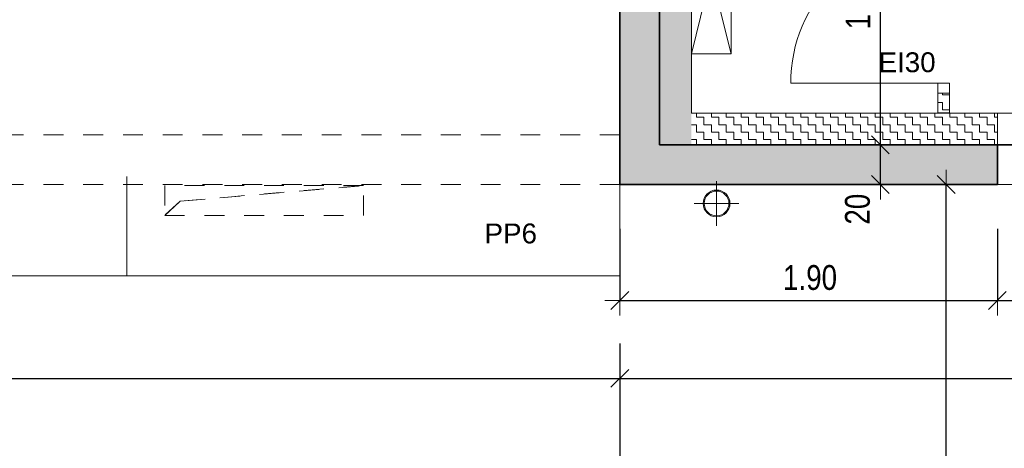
# Model space of a CAD drawing. Header units: metres. Extents: x -75 to 65, y -68 to 92.
# Tile 15 of 32: x 6.83 to 11.79, y 4.75 to 6.9. Entities that reach past the tile are written whole.
import ezdxf

# ---------------------------------------------------------------- set-up
doc = ezdxf.new("R2010")
doc.units = ezdxf.units.M
doc.header["$LTSCALE"] = 0.1
doc.header["$PDMODE"] = 65
doc.linetypes.add('AUSGEZOGEN', pattern=[0])
doc.linetypes.add('VERDECKT2_S2', pattern=[0.165, 0.125, -0.04])
for name, color, linetype in [('XR$1$010 Murs extérieurs', 7, 'Continuous'), ('XR$1$010 Murs extérieurs – Hachures des composants', 7, 'Continuous'), ('XR$1$010 Murs extérieurs – Lignes de séparation des couches', 7, 'Continuous'), ('XR$1$010 Portes', 7, 'Continuous'), ('XR$1$060 Mobilier incorporé', 7, 'Continuous'), ('XR$1$065 Mobilier installé', 7, 'Continuous'), ('XR$1$080 Définition des locaux – Contour', 7, 'Continuous'), ('XR$2$150 Annotations 1_50', 7, 'Continuous'), ('XR$2$160 Annotations 1_50', 7, 'Continuous')]:
    doc.layers.add(name, color=color, linetype=linetype)
doc.layers.add('XR$1$STANDARD_1', color=7, linetype='Continuous', lineweight=25)
doc.layers.add('XR$2$STANDARD_1', color=7, linetype='Continuous', lineweight=25)
doc.styles.add('ARIAL', font='arial.ttf')
doc.dimstyles.new('DIMSTYLE_3', dxfattribs={"dimtxt": 0.125, "dimasz": 0.15, "dimexe": 0, "dimexo": 0, "dimgap": 0.0625, "dimtad": 2, "dimrnd": 0.005, "dimzin": 4, "dimdsep": 46, "dimtxsty": 'ARIAL', "dimblk1": 'ALL_ML_STRICH', "dimblk2": 'ALL_ML_STRICH', "dimsah": 1, "dimcen": 0, "dimclrd": 7, "dimclre": 7, "dimclrt": 7, "dimadec": 0, "dimazin": 0, "dimtfac": 1, "dimtdec": 0, "dimtix": 1, "dimtmove": 2, "dimatfit": 3, "dimfxl": 0, "dimtzin": 0, "dimlwd": 0, "dimlwe": 18, "dimarcsym": 0})
doc.dimstyles.new('DIMSTYLE_7', dxfattribs={"dimtxt": 0.125, "dimasz": 0.15, "dimexe": 0, "dimexo": 0, "dimgap": 0.0625, "dimtad": 2, "dimdec": 1, "dimlfac": 100, "dimrnd": 0.5, "dimzin": 4, "dimdsep": 46, "dimtxsty": 'ARIAL', "dimblk1": 'ALL_ML_STRICH', "dimblk2": 'ALL_ML_STRICH', "dimsah": 1, "dimcen": 0, "dimclrd": 7, "dimclre": 7, "dimclrt": 7, "dimadec": 0, "dimazin": 0, "dimtfac": 1, "dimtdec": 0, "dimtix": 1, "dimtmove": 2, "dimatfit": 3, "dimfxl": 0, "dimtvp": 1.2, "dimtzin": 0, "dimlwd": 0, "dimlwe": 18, "dimarcsym": 0})
pattern_1 = [(0, (0.075, 0.075), (0.0375, 0.0375), [0.0375, -0.0375]), (90, (0.075, 0.075), (-0.0375, 0.0375), [0.0375, -0.0375])]

# ---------------------------------------------------------------- blocks, each defined once
blk = doc.blocks.new('ALL_ML_STRICH')
at = {"color": 0, "linetype": 'ByBlock', "lineweight": -2}
for p, q in [((0, -0.5), (0, 0.5)), ((-1, 0), (0.5, 0)), ((-0.3, -0.3), (0.3, 0.3))]:
    blk.add_line(p, q, dxfattribs=at)
blk = doc.blocks.new('*D65')
at = {"layer": 'DEFPOINTS', "color": 7, "linetype": 'AUSGEZOGEN', "lineweight": 18, "transparency": 16777216}
for p in [(11.6499, 6.0735), (11.4939, 2.2042), (11.4939, 2.2042)]:
    blk.add_point(p, dxfattribs=at)
at = {"layer": 'XR$2$STANDARD_1', "color": 7, "linetype": 'AUSGEZOGEN', "lineweight": -2, "transparency": 16777216}
for p, q in [((11.4939, 6.0735), (11.4939, 6.0735)), ((11.4939, 2.2042), (11.4939, 6.0735)), ((11.4939, 2.2042), (11.4939, 2.2042))]:
    blk.add_line(p, q, dxfattribs=at)
at = {"layer": 'XR$2$STANDARD_1', "color": 7, "linetype": 'AUSGEZOGEN', "lineweight": 18, "transparency": 16777216, "xscale": 0.15, "yscale": 0.15, "zscale": 0.15}
for p, rotation in [((11.4939, 6.0735), 90), ((11.4939, 2.2042), 270)]:
    blk.add_blockref('ALL_ML_STRICH', p, dxfattribs=dict(at, rotation=rotation))
at = {"layer": 'XR$2$STANDARD_1', "color": 7, "linetype": 'AUSGEZOGEN', "lineweight": 18, "transparency": 16777216, "insert": (11.3792, 4.1461), "char_height": 0.125, "width": 0.4, "attachment_point": 5, "rotation": 90, "style": 'ARIAL'}
blk.add_mtext('\\W0.80;\\A1;{\\A1;{3.87\\H0.082500;\\S^ ;}}', dxfattribs=at)
blk = doc.blocks.new('*D70')
at = {"layer": 'DEFPOINTS', "color": 7, "linetype": 'AUSGEZOGEN', "lineweight": 18, "transparency": 16777216}
for p in [(11.7518, 5.7187), (9.8518, 5.5704), (9.8518, 5.4903)]:
    blk.add_point(p, dxfattribs=at)
at = {"layer": 'XR$2$STANDARD_1', "color": 7, "linetype": 'AUSGEZOGEN', "lineweight": -2, "transparency": 16777216}
for p, q in [((9.8518, 5.8503), (9.8518, 5.4903)), ((11.7518, 5.8503), (11.7518, 5.4903)), ((9.8518, 5.4903), (11.7518, 5.4903))]:
    blk.add_line(p, q, dxfattribs=at)
at = {"layer": 'XR$2$STANDARD_1', "color": 7, "linetype": 'AUSGEZOGEN', "lineweight": 18, "transparency": 16777216, "xscale": 0.15, "yscale": 0.15, "zscale": 0.15, "rotation": 180}
blk.add_blockref('ALL_ML_STRICH', (9.8518, 5.4903), dxfattribs=at)
at = {"layer": 'XR$2$STANDARD_1', "color": 7, "linetype": 'AUSGEZOGEN', "lineweight": 18, "transparency": 16777216, "xscale": 0.15, "yscale": 0.15, "zscale": 0.15}
blk.add_blockref('ALL_ML_STRICH', (11.7518, 5.4903), dxfattribs=at)
at = {"layer": 'XR$2$STANDARD_1', "color": 7, "linetype": 'AUSGEZOGEN', "lineweight": 18, "transparency": 16777216, "insert": (10.8092, 5.6049), "char_height": 0.125, "width": 0.4, "attachment_point": 5, "style": 'ARIAL'}
blk.add_mtext('\\W0.80;\\A1;{\\A1;{1.90\\H0.082500;\\S^ ;}}', dxfattribs=at)
blk = doc.blocks.new('*D71')
at = {"layer": 'DEFPOINTS', "color": 7, "linetype": 'AUSGEZOGEN', "lineweight": 18, "transparency": 16777216}
for p in [(12.8318, 5.856), (11.7518, 5.7187), (11.7518, 5.4903)]:
    blk.add_point(p, dxfattribs=at)
at = {"layer": 'XR$2$STANDARD_1', "color": 7, "linetype": 'AUSGEZOGEN', "lineweight": -2, "transparency": 16777216}
for p, q in [((11.7518, 5.8503), (11.7518, 5.4903)), ((12.8318, 5.8503), (12.8318, 5.4903)), ((11.7518, 5.4903), (12.8318, 5.4903))]:
    blk.add_line(p, q, dxfattribs=at)
at = {"layer": 'XR$2$STANDARD_1', "color": 7, "linetype": 'AUSGEZOGEN', "lineweight": 18, "transparency": 16777216, "xscale": 0.15, "yscale": 0.15, "zscale": 0.15, "rotation": 180}
blk.add_blockref('ALL_ML_STRICH', (11.7518, 5.4903), dxfattribs=at)
at = {"layer": 'XR$2$STANDARD_1', "color": 7, "linetype": 'AUSGEZOGEN', "lineweight": 18, "transparency": 16777216, "xscale": 0.15, "yscale": 0.15, "zscale": 0.15}
blk.add_blockref('ALL_ML_STRICH', (12.8318, 5.4903), dxfattribs=at)
at = {"layer": 'XR$2$STANDARD_1', "color": 7, "linetype": 'AUSGEZOGEN', "lineweight": 18, "transparency": 16777216, "insert": (12.2989, 5.6049), "char_height": 0.125, "width": 0.4, "attachment_point": 5, "style": 'ARIAL'}
blk.add_mtext('\\W0.80;\\A1;{\\A1;{1.08\\H0.082500;\\S^ ;}}', dxfattribs=at)
at = {"layer": 'XR$2$STANDARD_1', "color": 7, "linetype": 'AUSGEZOGEN', "lineweight": 18, "transparency": 16777216, "insert": (12.159, 5.4355), "char_height": 0.125, "width": 0.00625, "attachment_point": 1, "line_spacing_factor": 0.60241, "style": 'ARIAL'}
blk.add_mtext('\\W0.80;2.06', dxfattribs=at)
blk = doc.blocks.new('*D75')
at = {"layer": 'DEFPOINTS', "color": 7, "linetype": 'AUSGEZOGEN', "lineweight": 18, "transparency": 16777216}
for p in [(11.2213, 6.2735), (11.163, 6.0735), (11.198, 6.0735)]:
    blk.add_point(p, dxfattribs=at)
at = {"layer": 'XR$2$STANDARD_1', "color": 7, "linetype": 'AUSGEZOGEN', "lineweight": -2, "transparency": 16777216}
for p, q in [((11.163, 6.2735), (11.163, 6.2735)), ((11.163, 6.0735), (11.163, 6.2735)), ((11.163, 6.0735), (11.163, 6.0735))]:
    blk.add_line(p, q, dxfattribs=at)
at = {"layer": 'XR$2$STANDARD_1', "color": 7, "linetype": 'AUSGEZOGEN', "lineweight": 18, "transparency": 16777216, "xscale": 0.15, "yscale": 0.15, "zscale": 0.15}
for p, rotation in [((11.163, 6.2735), 90), ((11.163, 6.0735), 270)]:
    blk.add_blockref('ALL_ML_STRICH', p, dxfattribs=dict(at, rotation=rotation))
at = {"layer": 'XR$2$STANDARD_1', "color": 7, "linetype": 'AUSGEZOGEN', "lineweight": 18, "transparency": 16777216, "insert": (11.0484, 5.9498), "char_height": 0.125, "width": 0.4, "attachment_point": 5, "rotation": 90, "style": 'ARIAL'}
blk.add_mtext('\\W0.80;\\A1;{\\A1;{20\\H0.082500;\\S^ ;}}', dxfattribs=at)
blk = doc.blocks.new('*D76')
at = {"layer": 'DEFPOINTS', "color": 7, "linetype": 'AUSGEZOGEN', "lineweight": 18, "transparency": 16777216}
for p in [(10.9074, 7.6935), (11.163, 6.2735), (11.2213, 6.2735)]:
    blk.add_point(p, dxfattribs=at)
at = {"layer": 'XR$2$STANDARD_1', "color": 7, "linetype": 'AUSGEZOGEN', "lineweight": -2, "transparency": 16777216}
for p, q in [((10.6518, 7.6935), (11.163, 7.6935)), ((11.163, 6.2735), (11.163, 7.6935)), ((11.163, 6.2735), (11.163, 6.2735))]:
    blk.add_line(p, q, dxfattribs=at)
at = {"layer": 'XR$2$STANDARD_1', "color": 7, "linetype": 'AUSGEZOGEN', "lineweight": 18, "transparency": 16777216, "xscale": 0.15, "yscale": 0.15, "zscale": 0.15}
for p, rotation in [((11.163, 7.6935), 90), ((11.163, 6.2735), 270)]:
    blk.add_blockref('ALL_ML_STRICH', p, dxfattribs=dict(at, rotation=rotation))
at = {"layer": 'XR$2$STANDARD_1', "color": 7, "linetype": 'AUSGEZOGEN', "lineweight": 18, "transparency": 16777216, "insert": (11.0505, 6.9912), "char_height": 0.125, "width": 0.4, "attachment_point": 5, "rotation": 90, "style": 'ARIAL'}
blk.add_mtext('\\W0.80;\\A1;{\\A1;{1.42\\H0.082500;\\S^ ;}}', dxfattribs=at)
blk = doc.blocks.new('*D116')
at = {"layer": 'DEFPOINTS', "color": 7, "linetype": 'AUSGEZOGEN', "lineweight": 18, "transparency": 16777216}
for p in [(9.8518, 4.0962), (2.2418, 3.4356), (2.2418, 3.4356)]:
    blk.add_point(p, dxfattribs=at)
at = {"layer": 'XR$2$STANDARD_1', "color": 7, "linetype": 'AUSGEZOGEN', "lineweight": -2, "transparency": 16777216}
for p, q in [((9.8518, 5.2735), (9.8518, 3.4356)), ((2.2418, 3.4356), (2.2418, 3.4356)), ((2.2418, 3.4356), (9.8518, 3.4356))]:
    blk.add_line(p, q, dxfattribs=at)
at = {"layer": 'XR$2$STANDARD_1', "color": 7, "linetype": 'AUSGEZOGEN', "lineweight": 18, "transparency": 16777216, "xscale": 0.15, "yscale": 0.15, "zscale": 0.15, "rotation": 180}
blk.add_blockref('ALL_ML_STRICH', (2.2418, 3.4356), dxfattribs=at)
at = {"layer": 'XR$2$STANDARD_1', "color": 7, "linetype": 'AUSGEZOGEN', "lineweight": 18, "transparency": 16777216, "xscale": 0.15, "yscale": 0.15, "zscale": 0.15}
blk.add_blockref('ALL_ML_STRICH', (9.8518, 3.4356), dxfattribs=at)
at = {"layer": 'XR$2$STANDARD_1', "color": 7, "linetype": 'AUSGEZOGEN', "lineweight": 18, "transparency": 16777216, "insert": (6.0636, 3.5502), "char_height": 0.125, "width": 0.4, "attachment_point": 5, "style": 'ARIAL'}
blk.add_mtext('\\W0.80;\\A1;{\\A1;{7.61\\H0.082500;\\S^ ;}}', dxfattribs=at)
blk = doc.blocks.new('*D117')
at = {"layer": 'DEFPOINTS', "color": 7, "linetype": 'AUSGEZOGEN', "lineweight": 18, "transparency": 16777216}
for p in [(9.8518, 4.0962), (9.8518, 3.4356), (18.1018, 3.2482)]:
    blk.add_point(p, dxfattribs=at)
at = {"layer": 'XR$2$STANDARD_1', "color": 7, "linetype": 'AUSGEZOGEN', "lineweight": -2, "transparency": 16777216}
for p, q in [((9.8518, 5.2735), (9.8518, 3.4356)), ((9.8518, 3.4356), (18.1018, 3.4356)), ((18.1018, 3.4356), (18.1018, 3.4356))]:
    blk.add_line(p, q, dxfattribs=at)
at = {"layer": 'XR$2$STANDARD_1', "color": 7, "linetype": 'AUSGEZOGEN', "lineweight": 18, "transparency": 16777216, "xscale": 0.15, "yscale": 0.15, "zscale": 0.15, "rotation": 180}
blk.add_blockref('ALL_ML_STRICH', (9.8518, 3.4356), dxfattribs=at)
at = {"layer": 'XR$2$STANDARD_1', "color": 7, "linetype": 'AUSGEZOGEN', "lineweight": 18, "transparency": 16777216, "xscale": 0.15, "yscale": 0.15, "zscale": 0.15}
blk.add_blockref('ALL_ML_STRICH', (18.1018, 3.4356), dxfattribs=at)
at = {"layer": 'XR$2$STANDARD_1', "color": 7, "linetype": 'AUSGEZOGEN', "lineweight": 18, "transparency": 16777216, "insert": (13.9836, 3.5502), "char_height": 0.125, "width": 0.4, "attachment_point": 5, "style": 'ARIAL'}
blk.add_mtext('\\W0.80;\\A1;{\\A1;{8.25\\H0.082500;\\S^ ;}}', dxfattribs=at)
blk = doc.blocks.new('*D134')
at = {"layer": 'DEFPOINTS', "color": 7, "linetype": 'AUSGEZOGEN', "lineweight": 18, "transparency": 16777216}
for p in [(9.8518, 5.2385), (2.2418, 5.1681), (2.2418, 5.0979)]:
    blk.add_point(p, dxfattribs=at)
at = {"layer": 'XR$2$STANDARD_1', "color": 7, "linetype": 'AUSGEZOGEN', "lineweight": -2, "transparency": 16777216}
for p, q in [((2.2418, 5.0979), (2.2418, 5.0979)), ((2.2418, 5.0979), (9.8518, 5.0979)), ((9.8518, 5.0979), (9.8518, 5.0979))]:
    blk.add_line(p, q, dxfattribs=at)
at = {"layer": 'XR$2$STANDARD_1', "color": 7, "linetype": 'AUSGEZOGEN', "lineweight": 18, "transparency": 16777216, "xscale": 0.15, "yscale": 0.15, "zscale": 0.15, "rotation": 180}
blk.add_blockref('ALL_ML_STRICH', (2.2418, 5.0979), dxfattribs=at)
at = {"layer": 'XR$2$STANDARD_1', "color": 7, "linetype": 'AUSGEZOGEN', "lineweight": 18, "transparency": 16777216, "xscale": 0.15, "yscale": 0.15, "zscale": 0.15}
blk.add_blockref('ALL_ML_STRICH', (9.8518, 5.0979), dxfattribs=at)
at = {"layer": 'XR$2$STANDARD_1', "color": 7, "linetype": 'AUSGEZOGEN', "lineweight": 18, "transparency": 16777216, "insert": (6.0636, 5.2125), "char_height": 0.125, "width": 0.4, "attachment_point": 5, "style": 'ARIAL'}
blk.add_mtext('\\W0.80;\\A1;{\\A1;{7.61\\H0.082500;\\S^ ;}}', dxfattribs=at)
blk = doc.blocks.new('*D135')
at = {"layer": 'DEFPOINTS', "color": 7, "linetype": 'AUSGEZOGEN', "lineweight": 18, "transparency": 16777216}
for p in [(15.0518, 5.2735), (9.8518, 5.2385), (9.8518, 5.0979)]:
    blk.add_point(p, dxfattribs=at)
at = {"layer": 'XR$2$STANDARD_1', "color": 7, "linetype": 'AUSGEZOGEN', "lineweight": -2, "transparency": 16777216}
for p, q in [((15.0518, 5.2735), (15.0518, 5.0979)), ((9.8518, 5.0979), (9.8518, 5.0979)), ((9.8518, 5.0979), (15.0518, 5.0979))]:
    blk.add_line(p, q, dxfattribs=at)
at = {"layer": 'XR$2$STANDARD_1', "color": 7, "linetype": 'AUSGEZOGEN', "lineweight": 18, "transparency": 16777216, "xscale": 0.15, "yscale": 0.15, "zscale": 0.15, "rotation": 180}
blk.add_blockref('ALL_ML_STRICH', (9.8518, 5.0979), dxfattribs=at)
at = {"layer": 'XR$2$STANDARD_1', "color": 7, "linetype": 'AUSGEZOGEN', "lineweight": 18, "transparency": 16777216, "xscale": 0.15, "yscale": 0.15, "zscale": 0.15}
blk.add_blockref('ALL_ML_STRICH', (15.0518, 5.0979), dxfattribs=at)
at = {"layer": 'XR$2$STANDARD_1', "color": 7, "linetype": 'AUSGEZOGEN', "lineweight": 18, "transparency": 16777216, "insert": (12.4592, 5.2125), "char_height": 0.125, "width": 0.4, "attachment_point": 5, "style": 'ARIAL'}
blk.add_mtext('\\W0.80;\\A1;{\\A1;{5.20\\H0.082500;\\S^ ;}}', dxfattribs=at)

msp = doc.modelspace()

# ---------------------------------------------------------------- hatches: boundary and pattern name
at = {"layer": 'XR$1$010 Murs extérieurs – Hachures des composants', "linetype": 'AUSGEZOGEN', "lineweight": 13, "transparency": 33554687}
h = msp.add_hatch(dxfattribs=at)
h.set_pattern_fill('MUSTER', scale=0.05625, style=0, pattern_type=2)
h.set_pattern_definition([(0, (0.1125, 0.1125), (0.05625, 0.05625), [0.05625, -0.05625]), (90, (0.1125, 0.1125), (-0.05625, 0.05625), [0.05625, -0.05625])])
h.paths.add_polyline_path([(10.0518, 10.8257), (10.0713, 10.8035), (14.8323, 10.8035), (14.8518, 10.8257), (14.8518, 7.4235), (15.0518, 7.4235), (15.0518, 10.8035), (15.9518, 10.8035), (15.9518, 11.0535), (15.0518, 11.0535), (15.0518, 11.0535), (1.9918, 11.0535), (1.9918, 7.2135), (2.2418, 7.2135), (2.2418, 10.8035), (9.8518, 10.8035), (9.8518, 6.0735), (11.7518, 6.0735), (11.7518, 6.2735), (10.0518, 6.2735)], flags=0)
h = msp.add_hatch(dxfattribs=at)
h.set_pattern_fill('MUSTER', scale=0.0375, angle=90, style=0, pattern_type=2)
h.set_pattern_definition([(90, (-0.075, 0.075), (-0.0375, 0.0375), [0.0375, -0.0375]), (180, (-0.075, 0.075), (-0.0375, -0.0375), [0.0375, -0.0375])])
h.paths.add_polyline_path([(10.0518, 10.8035), (10.0518, 6.2735), (10.2118, 6.2735), (10.2118, 10.8035)], flags=0)
h = msp.add_hatch(dxfattribs=at)
h.set_pattern_fill('MUSTER', scale=0.0375, style=0, pattern_type=2)
h.set_pattern_definition(pattern_1)
h.paths.add_polyline_path([(11.4518, 6.4345), (11.5118, 6.4345), (11.5118, 6.5335), (11.4518, 6.5335)], flags=0)
h = msp.add_hatch(dxfattribs=at)
h.set_pattern_fill('MUSTER', scale=0.0375, style=0, pattern_type=2)
h.set_pattern_definition(pattern_1)
h.paths.add_polyline_path([(10.2118, 6.2735), (11.7518, 6.2735), (11.7518, 6.4335), (10.2118, 6.4335)], flags=0)

# ---------------------------------------------------------------- linework, layer by layer
at = {"layer": 'XR$1$010 Murs extérieurs', "color": 7, "linetype": 'AUSGEZOGEN', "lineweight": 35, "transparency": 33554687}
for p, q in [((9.8518, 10.8035), (9.8518, 6.0735)), ((11.7518, 6.2735), (11.7518, 6.0735)), ((11.7518, 6.2735), (11.7518, 6.0735)), ((9.8518, 6.0735), (10.0518, 6.0735)), ((10.0518, 6.0735), (11.7518, 6.0735))]:
    msp.add_line(p, q, dxfattribs=at)
at = {"layer": 'XR$1$010 Murs extérieurs', "color": 7, "linetype": 'AUSGEZOGEN', "lineweight": 18, "transparency": 33554687}
for p, q in [((10.2118, 6.4335), (10.2118, 10.6435)), ((11.5118, 6.5335), (11.4518, 6.5335)), ((11.4518, 6.5335), (11.4518, 6.4345)), ((11.5118, 6.4345), (11.5118, 6.5335)), ((11.7518, 6.4335), (10.2118, 6.4335)), ((11.4518, 6.4345), (11.5118, 6.4345)), ((11.7518, 6.4335), (11.7518, 6.2735))]:
    msp.add_line(p, q, dxfattribs=at)
at = {"layer": 'XR$1$010 Murs extérieurs – Lignes de séparation des couches', "color": 7, "linetype": 'AUSGEZOGEN', "lineweight": 35, "transparency": 33554687}
for p, q in [((10.0518, 6.2735), (10.0518, 10.8035)), ((10.0518, 6.2735), (10.2118, 6.2735)), ((10.0518, 6.2735), (10.2118, 6.2735)), ((11.7518, 6.2735), (10.2118, 6.2735))]:
    msp.add_line(p, q, dxfattribs=at)
at = {"layer": 'XR$1$010 Portes', "color": 7, "linetype": 'AUSGEZOGEN', "lineweight": 18, "transparency": 33554687}
for p, q in [((11.4518, 6.5835), (10.7118, 6.5835)), ((11.4518, 6.5335), (11.4518, 6.5835)), ((11.4518, 6.5835), (11.5118, 6.5835)), ((11.5118, 6.5835), (11.5118, 6.5335)), ((11.5118, 6.5335), (11.4518, 6.5335)), ((11.5118, 6.5335), (11.4518, 6.5335)), ((11.5118, 6.5335), (11.4518, 6.5335))]:
    msp.add_line(p, q, dxfattribs=at)
at = {"layer": 'XR$1$010 Portes', "color": 7, "linetype": 'AUSGEZOGEN', "lineweight": 13, "transparency": 33554687}
for p, q in [((11.7518, 6.2735), (11.8018, 6.2735)), ((11.7518, 6.0735), (11.7518, 6.2735)), ((11.8018, 6.0735), (11.7518, 6.0735))]:
    msp.add_line(p, q, dxfattribs=at)
at = {"layer": 'XR$1$010 Portes', "color": 7, "linetype": 'AUSGEZOGEN', "lineweight": 35, "transparency": 33554687}
msp.add_line((11.7518, 6.2735), (11.7518, 6.0735), dxfattribs=at)
msp.add_line((11.7518, 6.2735), (11.7518, 6.0735), dxfattribs=at)
at = {"layer": 'XR$1$010 Portes', "color": 7, "linetype": 'AUSGEZOGEN', "lineweight": 18, "transparency": 33554687}
msp.add_arc((11.4518, 6.5835), 0.74, 90, 180, dxfattribs=at)
at = {"layer": 'XR$1$060 Mobilier incorporé', "color": 251, "linetype": 'AUSGEZOGEN', "lineweight": 18, "transparency": 33554687}
for p, q in [((9.8518, 5.6135), (9.8518, 6.2035)), ((7.3718, 5.6135), (7.3718, 6.1135)), ((2.4118, 5.6135), (9.8518, 5.6135))]:
    msp.add_line(p, q, dxfattribs=at)
at = {"layer": 'XR$1$060 Mobilier incorporé', "color": 14, "linetype": 'AUSGEZOGEN', "lineweight": 13, "transparency": 33554687}
for q in [(10.3386, 6.091), (10.2261, 5.9785), (10.3386, 5.866), (10.4511, 5.9785)]:
    msp.add_line((10.3386, 5.9785), q, dxfattribs=at)
for radius in [0.0675, 0.0625]:
    msp.add_circle((10.3386, 5.9785), radius, dxfattribs=at)
at = {"layer": 'XR$1$065 Mobilier installé', "color": 1, "linetype": 'AUSGEZOGEN', "lineweight": 13, "transparency": 33554687}
for p, q in [((10.2118, 7.5326), (10.2118, 6.7326)), ((10.2118, 7.5326), (10.4118, 6.7326)), ((10.2118, 6.7326), (10.4118, 7.5326)), ((10.4118, 6.7326), (10.4118, 7.5326)), ((10.2118, 6.7326), (10.4118, 6.7326))]:
    msp.add_line(p, q, dxfattribs=at)
at = {"layer": 'XR$1$065 Mobilier installé', "color": 212, "linetype": 'VERDECKT2_S2', "lineweight": 13, "transparency": 33554687}
for p, q in [((8.5618, 6.0685), (7.5618, 6.0685)), ((7.5618, 6.0685), (7.5618, 5.9185)), ((8.5618, 6.0685), (7.64, 5.9903)), ((7.64, 5.9903), (8.5618, 6.0685)), ((8.5618, 5.9185), (8.5618, 6.0685)), ((7.64, 5.9903), (7.5618, 5.9185)), ((7.5618, 5.9185), (7.64, 5.9903)), ((7.5618, 5.9185), (8.5618, 5.9185))]:
    msp.add_line(p, q, dxfattribs=at)
at = {"layer": 'XR$1$080 Définition des locaux – Contour', "color": 51, "linetype": 'AUSGEZOGEN', "lineweight": 13, "transparency": 33554687}
for p, q in [((9.8518, 6.0735), (9.8518, 10.8022)), ((10.2118, 10.6435), (10.2118, 6.4335)), ((10.2118, 6.4335), (14.6918, 6.4335)), ((14.8918, 6.0735), (9.8518, 6.0735))]:
    msp.add_line(p, q, dxfattribs=at)
at = {"layer": 'XR$1$STANDARD_1', "color": 7, "linetype": 'VERDECKT2_S2', "lineweight": 13, "transparency": 33554687}
for p, q in [((9.8518, 6.3235), (2.2418, 6.3235)), ((9.8518, 6.0735), (2.2418, 6.0735))]:
    msp.add_line(p, q, dxfattribs=at)
at = {"layer": 'XR$1$STANDARD_1', "color": 7, "linetype": 'AUSGEZOGEN', "lineweight": 35, "transparency": 33554687}
msp.add_line((12.8318, 6.2735), (11.7518, 6.2735), dxfattribs=at)

# ---------------------------------------------------------------- texts
at = {"layer": 'XR$2$150 Annotations 1_50', "color": 31, "linetype": 'AUSGEZOGEN', "transparency": 33554687, "insert": (11.1538, 6.638), "char_height": 0.1, "width": 0.338287, "attachment_point": 7, "style": 'ARIAL'}
msp.add_mtext('\\W1.00;EI30', dxfattribs=at)
at = {"layer": 'XR$2$160 Annotations 1_50', "color": 7, "linetype": 'AUSGEZOGEN', "transparency": 33554687, "insert": (9.1711, 5.7762), "char_height": 0.1, "width": 0.314943, "attachment_point": 7, "style": 'ARIAL'}
msp.add_mtext('\\W1.00;PP6', dxfattribs=at)

# ---------------------------------------------------------------- dimensions: what is measured, and where the dimension line sits
at = {"layer": 'XR$2$STANDARD_1', "color": 7, "linetype": 'AUSGEZOGEN', "lineweight": 18, "transparency": 33554687}
for base, p1, p2, dimstyle, picture, middle in [((11.163, 7.6935), (11.163, 6.2735), (10.6518, 7.6935), 'DIMSTYLE_3', '*D76', (11.0505, 6.9912)), ((11.163, 6.2735), (11.163, 6.0735), (11.163, 6.2735), 'DIMSTYLE_7', '*D75', (11.0484, 5.9498)), ((11.4939, 6.0735), (11.4939, 2.2042), (11.4939, 6.0735), 'DIMSTYLE_3', '*D65', (11.3792, 4.1461))]:
    dim = msp.add_linear_dim(base=base, p1=p1, p2=p2, angle=90, dimstyle=dimstyle, override={"dimpost": '<>', "dimclrd": 7, "dimclre": 7, "dimclrt": 7, "dimlwd": 0, "dimlwe": 18}, dxfattribs=at)
    dim.commit()
    dim.dimension.update_dxf_attribs({"geometry": picture, "text_midpoint": middle, "dimtype": 160})
for base, p1, p2, picture, middle in [((11.7518, 5.4903), (9.8518, 5.8503), (11.7518, 5.8503), '*D70', (10.8092, 5.6049)), ((9.8518, 5.0979), (2.2418, 5.0979), (9.8518, 5.0979), '*D134', (6.0636, 5.2125)), ((9.8518, 3.4356), (2.2418, 3.4356), (9.8518, 5.2735), '*D116', (6.0636, 3.5502)), ((15.0518, 5.0979), (9.8518, 5.0979), (15.0518, 5.2735), '*D135', (12.4592, 5.2125)), ((18.1018, 3.4356), (9.8518, 5.2735), (18.1018, 3.4356), '*D117', (13.9836, 3.5502))]:
    dim = msp.add_linear_dim(base=base, p1=p1, p2=p2, dimstyle='DIMSTYLE_3', override={"dimpost": '<>', "dimclrd": 7, "dimclre": 7, "dimclrt": 7, "dimlwd": 0, "dimlwe": 18}, dxfattribs=at)
    dim.commit()
    dim.dimension.update_dxf_attribs({"geometry": picture, "text_midpoint": middle, "dimtype": 160})
dim = msp.add_linear_dim(base=(12.8318, 5.4903), p1=(11.7518, 5.8503), p2=(12.8318, 5.8503), text='<>\\X\\W0.80;2.06', dimstyle='DIMSTYLE_3', override={"dimpost": '<>', "dimclrd": 7, "dimclre": 7, "dimclrt": 7, "dimlwd": 0, "dimlwe": 18}, dxfattribs=at)
dim.commit()
dim.dimension.update_dxf_attribs({"geometry": '*D71', "text_midpoint": (12.2989, 5.6049), "dimtype": 160})

doc.saveas('drawing.dxf')
